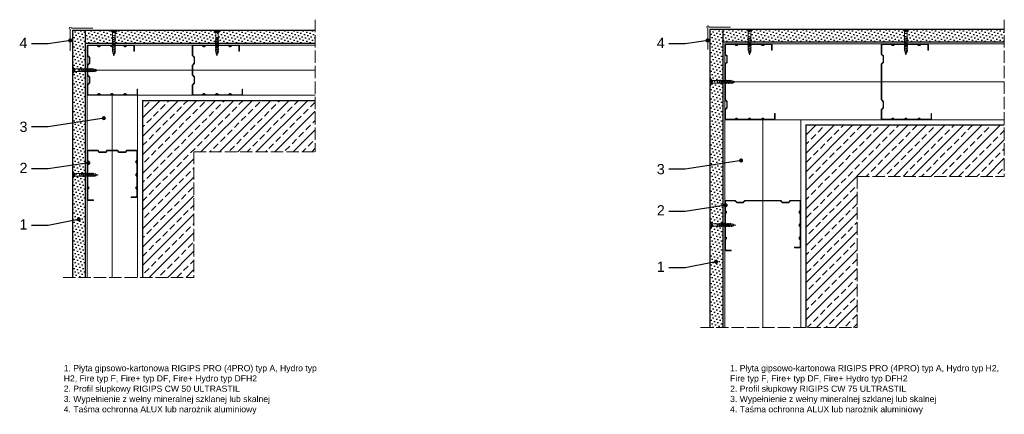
# Model space of a CAD drawing. Header units: millimetres. Extents: x 999 to 2591, y 735 to 2125.
# Tile 2 of 3: x 1012 to 1970, y 1741 to 2125. Entities that reach past the tile are written whole.
import ezdxf
from ezdxf import colors
from ezdxf.entities.mleader import LeaderData, LeaderLine
from ezdxf.math import Vec2, Vec3

# ---------------------------------------------------------------- set-up
doc = ezdxf.new("R2010")
doc.units = ezdxf.units.MM
doc.linetypes.add('ACAD_ISO02W100', pattern=[15, 12, -3])
for name, color, linetype, lineweight in [('_ISOVER WELNA', 7, 'BATTING', 9), ('_RIGIPS AKCESORIA', 7, 'Continuous', 18), ('_RIGIPS G-K', 7, 'Continuous', 25), ('_RIGIPS PROFIL', 7, 'Continuous', 18), ('OPISY', 7, 'Continuous', 9), ('PRZERYWANA', 7, 'ACAD_ISO02W100', 9)]:
    doc.layers.add(name, color=color, linetype=linetype, lineweight=lineweight)
doc.styles.get("Standard").update_dxf_attribs({"font": 'arial.ttf'})
doc.linetypes.add('BATTING', pattern='A,0.00254,-2.54,[134,ltypeshp.shx,S=2.54,R=0,X=-2.54,Y=0],-5.08,[134,ltypeshp.shx,S=2.54,R=180,X=2.54,Y=0],-2.54', length=10.16254)

# ---------------------------------------------------------------- blocks, each defined once
blk = doc.blocks.new('TN 25')
at = {"layer": '_RIGIPS AKCESORIA'}
for p, q in [((0, -0.84), (0, 7.16)), ((0, 7.16), (0.46, 7.16)), ((0.46, 4.78), (0, 4.78)), ((0, 3.5), (1.77, 3.5)), ((0, 2.83), (1.77, 2.83)), ((0.46, 1.64), (0, 1.64)), ((0.46, 7.16), (0.46, 4.78)), ((0.46, -0.84), (0.46, 1.64)), ((1.77, 3.5), (1.77, 4.2)), ((1.77, 2.83), (1.77, 2.18)), ((3.02, 4.46), (8.47, 4.46)), ((7.49, 2.01), (3.55, 2.01)), ((7.12, 4.46), (7.12, 3.18)), ((8.03, 2.01), (7.12, 4.46)), ((7.12, 3.18), (7.65, 1.53)), ((7.65, 1.53), (8.03, 2.01)), ((9.41, 2.01), (8.03, 2.01)), ((8.47, 4.46), (8.79, 5)), ((9.61, 1.51), (8.47, 4.46)), ((8.79, 5), (9.93, 2.01)), ((9, 4.46), (10.1, 4.46)), ((9.93, 2.01), (9.61, 1.51)), ((11.04, 2.01), (9.93, 2.01)), ((10.1, 4.46), (10.41, 5)), ((11.23, 1.51), (10.1, 4.46)), ((10.41, 5), (11.56, 2.01)), ((10.62, 4.46), (11.67, 4.46)), ((11.56, 2.01), (11.23, 1.51)), ((12.61, 2.01), (11.56, 2.01)), ((11.67, 4.46), (11.99, 5)), ((12.81, 1.51), (11.67, 4.46)), ((11.99, 5), (13.14, 2.01)), ((12.2, 4.46), (13.21, 4.46)), ((13.14, 2.01), (12.81, 1.51)), ((14.15, 2.01), (13.14, 2.01)), ((13.21, 4.46), (13.52, 5)), ((14.34, 1.51), (13.21, 4.46)), ((13.52, 5), (14.67, 2.01)), ((13.73, 4.46), (14.8, 4.46)), ((14.67, 2.01), (14.34, 1.51)), ((15.74, 2.01), (14.67, 2.01)), ((14.8, 4.46), (15.12, 5)), ((15.94, 1.51), (14.8, 4.46)), ((15.12, 5), (16.26, 2.01)), ((15.33, 4.46), (16.42, 4.46)), ((16.26, 2.01), (15.94, 1.51)), ((17.36, 2.01), (16.26, 2.01)), ((16.42, 4.46), (16.73, 5)), ((17.55, 1.51), (16.42, 4.46)), ((16.73, 5), (17.88, 2.01)), ((16.94, 4.46), (17.99, 4.46)), ((17.88, 2.01), (17.55, 1.51)), ((18.93, 2.01), (17.88, 2.01)), ((17.99, 4.46), (18.31, 5)), ((19.13, 1.51), (17.99, 4.46)), ((18.31, 5), (19.45, 2.01)), ((18.52, 4.46), (19.68, 4.46)), ((19.45, 2.01), (19.13, 1.51)), ((19.45, 2.01), (20.62, 2.01)), ((19.68, 4.46), (20, 5)), ((20.82, 1.51), (19.68, 4.46)), ((20, 5), (21.14, 2.01)), ((20.21, 4.46), (20.7, 4.46)), ((20.7, 4.46), (22.28, 3.98)), ((21.14, 2.01), (20.82, 1.51)), ((21.14, 2.01), (21.81, 2.12)), ((21.85, 1.83), (21.67, 3.28)), ((21.67, 3.28), (22.14, 2.4)), ((22.14, 2.4), (21.85, 1.83)), ((22.7, 2.36), (22.14, 2.4)), ((22.28, 3.98), (22.56, 4.37)), ((22.7, 2.36), (22.28, 3.98)), ((22.56, 4.37), (23.03, 2.71)), ((23.03, 2.71), (22.7, 2.36)), ((22.71, 3.85), (25, 3.24)), ((25, 3.24), (23.03, 2.71)), ((0, -0.84), (0.46, -0.84))]:
    blk.add_line(p, q, dxfattribs=at)
for centre, major_axis, ratio, start_param, end_param in [((3.09, 7.67), (0.17, 3.2), 0.826134, 1.773653, 3.180586), ((-0.04, 0.9), (0, 3.93), 0.848176, -0.720942, -0.151112), ((3.37, -1.57), (0.28, 3.57), 0.832181, 0.035984, 1.430787), ((-2.73, 15.91), (0, 14.76), 0.848176, 3.399396, 3.475072), ((0.59, 4.62), (0, 2.81), 0.848176, 3.475072, 3.862535), ((1.66, 3.18), (0, 0.895), 0.848176, -1.552777, -0.720942), ((1.66, 3.18), (0, 0.895), 0.848176, 3.862535, 4.730408)]:
    blk.add_ellipse(centre, major_axis=major_axis, ratio=ratio, start_param=start_param, end_param=end_param, dxfattribs=at)
blk = doc.blocks.new('CW 50 ULTRASTIL')
h = blk.add_hatch()
h.set_pattern_fill('ANSI31', color=256, scale=0.5, style=0)
h.paths.add_polyline_path([(28.56, 40.65, -0.198912), (28.71, 41), (30.21, 42.51, 0.198912), (30.36, 42.86), (30.36, 48.45, 0.198912), (30.21, 48.8), (28.71, 50.31, -0.198912), (28.56, 50.66), (28.56, 59.85, -0.198912), (28.71, 60.2), (30.21, 61.71, 0.198912), (30.36, 62.06), (30.36, 67.65, 0.198912), (30.21, 68), (28.71, 69.51, -0.198912), (28.56, 69.86), (28.56, 78.31, -0.414214), (29.36, 79.11), (37.68, 79.11, -0.198912), (38.04, 78.96), (38.74, 78.25, 0.198912), (39.1, 78.11), (39.68, 78.11, 0.198912), (40.04, 78.25), (40.74, 78.96, -0.198912), (41.1, 79.11), (50.38, 79.11, -0.198912), (50.74, 78.96), (51.44, 78.25, 0.198912), (51.8, 78.11), (52.38, 78.11, 0.198912), (52.74, 78.25), (53.44, 78.96, -0.198912), (53.8, 79.11), (63.08, 79.11, -0.198912), (63.44, 78.96), (64.14, 78.25, 0.198912), (64.5, 78.11), (65.08, 78.11, 0.198912), (65.44, 78.25), (66.14, 78.96, -0.198912), (66.5, 79.11), (75.66, 79.11, -0.414214), (76.46, 78.31), (76.46, 73.66), (77.01, 73.66), (77.01, 78.86, 0.414214), (76.21, 79.66), (66.5, 79.66, 0.198912), (66.14, 79.51), (65.44, 78.8, -0.198912), (65.08, 78.66), (64.5, 78.66, -0.198912), (64.14, 78.8), (63.44, 79.51, 0.198912), (63.08, 79.66), (53.8, 79.66, 0.198912), (53.44, 79.51), (52.74, 78.8, -0.198912), (52.38, 78.66), (51.8, 78.66, -0.198912), (51.44, 78.8), (50.74, 79.51, 0.198912), (50.38, 79.66), (41.1, 79.66, 0.198912), (40.74, 79.51), (40.04, 78.8, -0.198912), (39.68, 78.66), (39.1, 78.66, -0.198912), (38.74, 78.8), (38.04, 79.51, 0.198912), (37.68, 79.66), (28.81, 79.66, 0.414214), (28.01, 78.86), (28.01, 69.86, 0.198912), (28.16, 69.51), (29.66, 68, -0.198912), (29.81, 67.65), (29.81, 62.06, -0.198912), (29.66, 61.71), (28.16, 60.2, 0.198912), (28.01, 59.85), (28.01, 50.66, 0.198912), (28.16, 50.31), (29.66, 48.8, -0.198912), (29.81, 48.45), (29.81, 42.86, -0.198912), (29.66, 42.51), (28.16, 41, 0.198912), (28.01, 40.65), (28.01, 31.66, 0.414214), (28.81, 30.86), (37.68, 30.86, 0.198912), (38.04, 31), (38.74, 31.71, -0.198912), (39.1, 31.86), (39.68, 31.86, -0.198912), (40.04, 31.71), (40.74, 31, 0.198912), (41.1, 30.86), (50.38, 30.86, 0.198912), (50.74, 31), (51.44, 31.71, -0.198912), (51.8, 31.86), (52.38, 31.86, -0.198912), (52.74, 31.71), (53.44, 31, 0.198912), (53.8, 30.86), (63.08, 30.86, 0.198912), (63.44, 31), (64.14, 31.71, -0.198912), (64.5, 31.86), (65.08, 31.86, -0.198912), (65.44, 31.71), (66.14, 31, 0.198912), (66.5, 30.86), (73.21, 30.86, 0.414214), (74.01, 31.66), (74.01, 36.86), (73.46, 36.86), (73.46, 32.21, -0.414214), (72.66, 31.41), (66.5, 31.41, -0.198912), (66.14, 31.55), (65.44, 32.26, 0.198912), (65.08, 32.41), (64.5, 32.41, 0.198912), (64.14, 32.26), (63.44, 31.55, -0.198912), (63.08, 31.41), (53.8, 31.41, -0.198912), (53.44, 31.55), (52.74, 32.26, 0.198912), (52.38, 32.41), (51.8, 32.41, 0.198912), (51.44, 32.26), (50.74, 31.55, -0.198912), (50.38, 31.41), (41.1, 31.41, -0.198912), (40.74, 31.55), (40.04, 32.26, 0.198912), (39.68, 32.41), (39.1, 32.41, 0.198912), (38.74, 32.26), (38.04, 31.55, -0.198912), (37.68, 31.41), (29.36, 31.41, -0.414214), (28.56, 32.21)])
at = {"layer": '_RIGIPS PROFIL'}
for p, q in [((28.01, 78.86), (28.01, 69.86)), ((28.56, 78.31), (28.56, 69.86)), ((37.68, 79.66), (28.81, 79.66)), ((37.68, 79.11), (29.36, 79.11)), ((38.04, 79.51), (38.74, 78.8)), ((38.04, 78.96), (38.74, 78.25)), ((39.68, 78.66), (39.1, 78.66)), ((39.68, 78.11), (39.1, 78.11)), ((40.74, 79.51), (40.04, 78.8)), ((40.74, 78.96), (40.04, 78.25)), ((50.38, 79.66), (41.1, 79.66)), ((50.38, 79.11), (41.1, 79.11)), ((50.74, 79.51), (51.44, 78.8)), ((50.74, 78.96), (51.44, 78.25)), ((52.38, 78.66), (51.8, 78.66)), ((52.38, 78.11), (51.8, 78.11)), ((53.44, 79.51), (52.74, 78.8)), ((53.44, 78.96), (52.74, 78.25)), ((53.8, 79.66), (63.08, 79.66)), ((53.8, 79.11), (63.08, 79.11)), ((63.44, 79.51), (64.14, 78.8)), ((63.44, 78.96), (64.14, 78.25)), ((65.08, 78.66), (64.5, 78.66)), ((65.08, 78.11), (64.5, 78.11)), ((66.14, 79.51), (65.44, 78.8)), ((66.14, 78.96), (65.44, 78.25)), ((76.21, 79.66), (66.5, 79.66)), ((75.66, 79.11), (66.5, 79.11)), ((76.46, 73.66), (76.46, 78.31)), ((77.01, 73.66), (77.01, 78.86)), ((29.66, 68), (28.16, 69.51)), ((30.21, 68), (28.71, 69.51)), ((29.81, 67.65), (29.81, 62.06)), ((30.36, 67.65), (30.36, 62.06)), ((76.46, 73.66), (77.01, 73.66)), ((28.01, 59.85), (28.01, 50.66)), ((29.66, 61.71), (28.16, 60.2)), ((28.56, 59.85), (28.56, 50.66)), ((30.21, 61.71), (28.71, 60.2)), ((29.66, 48.8), (28.16, 50.31)), ((30.21, 48.8), (28.71, 50.31)), ((29.81, 42.86), (29.81, 48.45)), ((30.36, 42.86), (30.36, 48.45)), ((28.01, 31.66), (28.01, 40.65)), ((29.66, 42.51), (28.16, 41)), ((28.56, 32.21), (28.56, 40.65)), ((30.21, 42.51), (28.71, 41)), ((37.68, 30.86), (28.81, 30.86)), ((37.68, 31.41), (29.36, 31.41)), ((38.04, 31.55), (38.74, 32.26)), ((38.04, 31), (38.74, 31.71)), ((39.68, 32.41), (39.1, 32.41)), ((39.68, 31.86), (39.1, 31.86)), ((40.74, 31.55), (40.04, 32.26)), ((40.74, 31), (40.04, 31.71)), ((50.38, 31.41), (41.1, 31.41)), ((50.38, 30.86), (41.1, 30.86)), ((50.74, 31.55), (51.44, 32.26)), ((50.74, 31), (51.44, 31.71)), ((52.38, 32.41), (51.8, 32.41)), ((52.38, 31.86), (51.8, 31.86)), ((53.44, 31.55), (52.74, 32.26)), ((53.44, 31), (52.74, 31.71)), ((53.8, 31.41), (63.08, 31.41)), ((53.8, 30.86), (63.08, 30.86)), ((63.44, 31.55), (64.14, 32.26)), ((63.44, 31), (64.14, 31.71)), ((65.08, 32.41), (64.5, 32.41)), ((65.08, 31.86), (64.5, 31.86)), ((66.14, 31.55), (65.44, 32.26)), ((66.14, 31), (65.44, 31.71)), ((72.66, 31.41), (66.5, 31.41)), ((73.21, 30.86), (66.5, 30.86)), ((73.46, 36.86), (73.46, 32.21)), ((73.46, 36.86), (74.01, 36.86)), ((74.01, 36.86), (74.01, 31.66))]:
    blk.add_line(p, q, dxfattribs=at)
for centre, radius, start, end in [((28.81, 78.86), 0.8, 90, 180), ((29.36, 78.31), 0.8, 90, 180), ((37.68, 79.16), 0.5, 45, 90), ((37.68, 78.61), 0.5, 45, 90), ((39.1, 79.16), 0.5, 225, 270), ((39.1, 78.61), 0.5, 225, 270), ((39.68, 79.16), 0.5, 270, 315), ((39.68, 78.61), 0.5, 270, 315), ((41.1, 79.16), 0.5, 90, 135), ((41.1, 78.61), 0.5, 90, 135), ((50.38, 79.16), 0.5, 45, 90), ((50.38, 78.61), 0.5, 45, 90), ((51.8, 79.16), 0.5, 225, 270), ((51.8, 78.61), 0.5, 225, 270), ((52.38, 79.16), 0.5, 270, 315), ((52.38, 78.61), 0.5, 270, 315), ((53.8, 79.16), 0.5, 90, 135), ((53.8, 78.61), 0.5, 90, 135), ((63.08, 79.16), 0.5, 45, 90), ((63.08, 78.61), 0.5, 45, 90), ((64.5, 79.16), 0.5, 225, 270), ((64.5, 78.61), 0.5, 225, 270), ((65.08, 79.16), 0.5, 270, 315), ((65.08, 78.61), 0.5, 270, 315), ((66.5, 79.16), 0.5, 90, 135), ((66.5, 78.61), 0.5, 90, 135), ((75.66, 78.31), 0.8, 0, 90), ((76.21, 78.86), 0.8, 0, 90), ((28.51, 69.86), 0.5, 180, 225), ((29.06, 69.86), 0.5, 180, 225), ((29.31, 67.65), 0.5, 0, 45), ((29.86, 67.65), 0.5, 0, 45), ((28.51, 59.85), 0.5, 135, 180), ((29.06, 59.85), 0.5, 135, 180), ((29.31, 62.06), 0.5, 315, 0), ((29.86, 62.06), 0.5, 315, 0), ((28.51, 50.66), 0.5, 180, 225), ((29.06, 50.66), 0.5, 180, 225), ((29.31, 48.45), 0.5, 0, 45), ((29.86, 48.45), 0.5, 0, 45), ((28.51, 40.65), 0.5, 135, 180), ((29.06, 40.65), 0.5, 135, 180), ((29.31, 42.86), 0.5, 315, 0), ((29.86, 42.86), 0.5, 315, 0), ((28.81, 31.66), 0.8, 180, 270), ((29.36, 32.21), 0.8, 180, 270), ((37.68, 31.91), 0.5, 270, 315), ((37.68, 31.36), 0.5, 270, 315), ((39.1, 31.91), 0.5, 90, 135), ((39.1, 31.36), 0.5, 90, 135), ((39.68, 31.91), 0.5, 45, 90), ((39.68, 31.36), 0.5, 45, 90), ((41.1, 31.91), 0.5, 225, 270), ((41.1, 31.36), 0.5, 225, 270), ((50.38, 31.91), 0.5, 270, 315), ((50.38, 31.36), 0.5, 270, 315), ((51.8, 31.91), 0.5, 90, 135), ((51.8, 31.36), 0.5, 90, 135), ((52.38, 31.91), 0.5, 45, 90), ((52.38, 31.36), 0.5, 45, 90), ((53.8, 31.91), 0.5, 225, 270), ((53.8, 31.36), 0.5, 225, 270), ((63.08, 31.91), 0.5, 270, 315), ((63.08, 31.36), 0.5, 270, 315), ((64.5, 31.91), 0.5, 90, 135), ((64.5, 31.36), 0.5, 90, 135), ((65.08, 31.91), 0.5, 45, 90), ((65.08, 31.36), 0.5, 45, 90), ((66.5, 31.91), 0.5, 225, 270), ((66.5, 31.36), 0.5, 225, 270), ((72.66, 32.21), 0.8, 270, 0), ((73.21, 31.66), 0.8, 270, 0)]:
    blk.add_arc(centre, radius, start, end, dxfattribs=at)
blk = doc.blocks.new('CW 75 ULTRASTIL')
h = blk.add_hatch()
h.set_pattern_fill('ANSI31', color=256, scale=0.5, style=0)
h.paths.add_polyline_path([(106.07, 103.31, -0.414214), (106.87, 104.11), (115.19, 104.11, -0.198912), (115.55, 103.96), (116.25, 103.25, 0.198912), (116.61, 103.11), (117.19, 103.11, 0.198912), (117.55, 103.25), (118.25, 103.96, -0.198912), (118.61, 104.11), (127.89, 104.11, -0.198912), (128.25, 103.96), (128.95, 103.25, 0.198912), (129.31, 103.11), (129.89, 103.11, 0.198912), (130.25, 103.25), (130.95, 103.96, -0.198912), (131.31, 104.11), (140.59, 104.11, -0.198912), (140.95, 103.96), (141.65, 103.25, 0.198912), (142.01, 103.11), (142.59, 103.11, 0.198912), (142.95, 103.25), (143.65, 103.96, -0.198912), (144.01, 104.11), (153.17, 104.11, -0.414214), (153.97, 103.31), (153.97, 98.66), (154.52, 98.66), (154.52, 103.86, 0.414214), (153.72, 104.66), (144.01, 104.66, 0.198912), (143.65, 104.51), (142.95, 103.8, -0.198912), (142.59, 103.66), (142.01, 103.66, -0.198912), (141.65, 103.8), (140.95, 104.51, 0.198912), (140.59, 104.66), (131.31, 104.66, 0.198912), (130.95, 104.51), (130.25, 103.8, -0.198912), (129.89, 103.66), (129.31, 103.66, -0.198912), (128.95, 103.8), (128.25, 104.51, 0.198912), (127.89, 104.66), (118.61, 104.66, 0.198912), (118.25, 104.51), (117.55, 103.8, -0.198912), (117.19, 103.66), (116.61, 103.66, -0.198912), (116.25, 103.8), (115.55, 104.51, 0.198912), (115.19, 104.66), (106.32, 104.66, 0.414214), (105.52, 103.86), (105.52, 94.86, 0.198912), (105.67, 94.51), (107.17, 93, -0.198912), (107.32, 92.65), (107.32, 87.06, -0.198912), (107.17, 86.71), (105.67, 85.2, 0.198912), (105.52, 84.85), (105.52, 50.66, 0.198912), (105.67, 50.31), (107.17, 48.8, -0.198912), (107.32, 48.45), (107.32, 42.86, -0.198912), (107.17, 42.51), (105.67, 41, 0.198912), (105.52, 40.65), (105.52, 31.66, 0.414214), (106.32, 30.86), (115.19, 30.86, 0.198912), (115.55, 31), (116.25, 31.71, -0.198912), (116.61, 31.86), (117.19, 31.86, -0.198912), (117.55, 31.71), (118.25, 31, 0.198912), (118.61, 30.86), (127.89, 30.86, 0.198912), (128.25, 31), (128.95, 31.71, -0.198912), (129.31, 31.86), (129.89, 31.86, -0.198912), (130.25, 31.71), (130.95, 31, 0.198912), (131.31, 30.86), (140.59, 30.86, 0.198912), (140.95, 31), (141.65, 31.71, -0.198912), (142.01, 31.86), (142.59, 31.86, -0.198912), (142.95, 31.71), (143.65, 31, 0.198912), (144.01, 30.86), (150.72, 30.86, 0.414214), (151.52, 31.66), (151.52, 36.86), (150.97, 36.86), (150.97, 32.21, -0.414214), (150.17, 31.41), (144.01, 31.41, -0.198912), (143.65, 31.55), (142.95, 32.26, 0.198912), (142.59, 32.41), (142.01, 32.41, 0.198912), (141.65, 32.26), (140.95, 31.55, -0.198912), (140.59, 31.41), (131.31, 31.41, -0.198912), (130.95, 31.55), (130.25, 32.26, 0.198912), (129.89, 32.41), (129.31, 32.41, 0.198912), (128.95, 32.26), (128.25, 31.55, -0.198912), (127.89, 31.41), (118.61, 31.41, -0.198912), (118.25, 31.55), (117.55, 32.26, 0.198912), (117.19, 32.41), (116.61, 32.41, 0.198912), (116.25, 32.26), (115.55, 31.55, -0.198912), (115.19, 31.41), (106.87, 31.41, -0.414214), (106.07, 32.21), (106.07, 40.65, -0.198912), (106.22, 41), (107.72, 42.51, 0.198912), (107.87, 42.86), (107.87, 48.45, 0.198912), (107.72, 48.8), (106.22, 50.31, -0.198912), (106.07, 50.66), (106.07, 84.85, -0.198912), (106.22, 85.2), (107.72, 86.71, 0.198912), (107.87, 87.06), (107.87, 92.65, 0.198912), (107.72, 93), (106.22, 94.51, -0.198912), (106.07, 94.86)])
at = {"layer": '_RIGIPS PROFIL'}
for p, q in [((105.52, 103.86), (105.52, 94.86)), ((106.07, 103.31), (106.07, 94.86)), ((115.19, 104.66), (106.32, 104.66)), ((115.19, 104.11), (106.87, 104.11)), ((115.55, 104.51), (116.25, 103.8)), ((115.55, 103.96), (116.25, 103.25)), ((117.19, 103.66), (116.61, 103.66)), ((117.19, 103.11), (116.61, 103.11)), ((118.25, 104.51), (117.55, 103.8)), ((118.25, 103.96), (117.55, 103.25)), ((127.89, 104.66), (118.61, 104.66)), ((127.89, 104.11), (118.61, 104.11)), ((128.25, 104.51), (128.95, 103.8)), ((128.25, 103.96), (128.95, 103.25)), ((129.89, 103.66), (129.31, 103.66)), ((129.89, 103.11), (129.31, 103.11)), ((130.95, 104.51), (130.25, 103.8)), ((130.95, 103.96), (130.25, 103.25)), ((131.31, 104.66), (140.59, 104.66)), ((131.31, 104.11), (140.59, 104.11)), ((140.95, 104.51), (141.65, 103.8)), ((140.95, 103.96), (141.65, 103.25)), ((142.59, 103.66), (142.01, 103.66)), ((142.59, 103.11), (142.01, 103.11)), ((143.65, 104.51), (142.95, 103.8)), ((143.65, 103.96), (142.95, 103.25)), ((153.72, 104.66), (144.01, 104.66)), ((153.17, 104.11), (144.01, 104.11)), ((153.97, 98.66), (153.97, 103.31)), ((153.97, 98.66), (154.52, 98.66)), ((154.52, 98.66), (154.52, 103.86)), ((107.17, 93), (105.67, 94.51)), ((107.17, 86.71), (105.67, 85.2)), ((107.72, 93), (106.22, 94.51)), ((107.72, 86.71), (106.22, 85.2)), ((107.32, 92.65), (107.32, 87.06)), ((107.87, 92.65), (107.87, 87.06)), ((105.52, 84.85), (105.52, 50.66)), ((106.07, 84.85), (106.07, 50.66)), ((107.17, 48.8), (105.67, 50.31)), ((107.72, 48.8), (106.22, 50.31)), ((107.32, 42.86), (107.32, 48.45)), ((107.87, 42.86), (107.87, 48.45)), ((105.52, 31.66), (105.52, 40.65)), ((107.17, 42.51), (105.67, 41)), ((106.07, 32.21), (106.07, 40.65)), ((107.72, 42.51), (106.22, 41)), ((115.19, 30.86), (106.32, 30.86)), ((115.19, 31.41), (106.87, 31.41)), ((115.55, 31.55), (116.25, 32.26)), ((115.55, 31), (116.25, 31.71)), ((117.19, 32.41), (116.61, 32.41)), ((117.19, 31.86), (116.61, 31.86)), ((118.25, 31.55), (117.55, 32.26)), ((118.25, 31), (117.55, 31.71)), ((127.89, 31.41), (118.61, 31.41)), ((127.89, 30.86), (118.61, 30.86)), ((128.25, 31.55), (128.95, 32.26)), ((128.25, 31), (128.95, 31.71)), ((129.89, 32.41), (129.31, 32.41)), ((129.89, 31.86), (129.31, 31.86)), ((130.95, 31.55), (130.25, 32.26)), ((130.95, 31), (130.25, 31.71)), ((131.31, 31.41), (140.59, 31.41)), ((131.31, 30.86), (140.59, 30.86)), ((140.95, 31.55), (141.65, 32.26)), ((140.95, 31), (141.65, 31.71)), ((142.59, 32.41), (142.01, 32.41)), ((142.59, 31.86), (142.01, 31.86)), ((143.65, 31.55), (142.95, 32.26)), ((143.65, 31), (142.95, 31.71)), ((150.17, 31.41), (144.01, 31.41)), ((150.72, 30.86), (144.01, 30.86)), ((150.97, 36.86), (150.97, 32.21)), ((150.97, 36.86), (151.52, 36.86)), ((151.52, 36.86), (151.52, 31.66))]:
    blk.add_line(p, q, dxfattribs=at)
for centre, radius, start, end in [((106.32, 103.86), 0.8, 90, 180), ((106.87, 103.31), 0.8, 90, 180), ((115.19, 104.16), 0.5, 45, 90), ((115.19, 103.61), 0.5, 45, 90), ((116.61, 104.16), 0.5, 225, 270), ((116.61, 103.61), 0.5, 225, 270), ((117.19, 104.16), 0.5, 270, 315), ((117.19, 103.61), 0.5, 270, 315), ((118.61, 104.16), 0.5, 90, 135), ((118.61, 103.61), 0.5, 90, 135), ((127.89, 104.16), 0.5, 45, 90), ((127.89, 103.61), 0.5, 45, 90), ((129.31, 104.16), 0.5, 225, 270), ((129.31, 103.61), 0.5, 225, 270), ((129.89, 104.16), 0.5, 270, 315), ((129.89, 103.61), 0.5, 270, 315), ((131.31, 104.16), 0.5, 90, 135), ((131.31, 103.61), 0.5, 90, 135), ((140.59, 104.16), 0.5, 45, 90), ((140.59, 103.61), 0.5, 45, 90), ((142.01, 104.16), 0.5, 225, 270), ((142.01, 103.61), 0.5, 225, 270), ((142.59, 104.16), 0.5, 270, 315), ((142.59, 103.61), 0.5, 270, 315), ((144.01, 104.16), 0.5, 90, 135), ((144.01, 103.61), 0.5, 90, 135), ((153.17, 103.31), 0.8, 0, 90), ((153.72, 103.86), 0.8, 0, 90), ((106.02, 94.86), 0.5, 180, 225), ((106.57, 94.86), 0.5, 180, 225), ((106.82, 92.65), 0.5, 0, 45), ((106.82, 87.06), 0.5, 315, 0), ((107.37, 92.65), 0.5, 0, 45), ((107.37, 87.06), 0.5, 315, 0), ((106.02, 84.85), 0.5, 135, 180), ((106.57, 84.85), 0.5, 135, 180), ((106.02, 50.66), 0.5, 180, 225), ((106.57, 50.66), 0.5, 180, 225), ((106.82, 48.45), 0.5, 0, 45), ((107.37, 48.45), 0.5, 0, 45), ((106.02, 40.65), 0.5, 135, 180), ((106.57, 40.65), 0.5, 135, 180), ((106.82, 42.86), 0.5, 315, 0), ((107.37, 42.86), 0.5, 315, 0), ((106.32, 31.66), 0.8, 180, 270), ((106.87, 32.21), 0.8, 180, 270), ((115.19, 31.91), 0.5, 270, 315), ((115.19, 31.36), 0.5, 270, 315), ((116.61, 31.91), 0.5, 90, 135), ((116.61, 31.36), 0.5, 90, 135), ((117.19, 31.91), 0.5, 45, 90), ((117.19, 31.36), 0.5, 45, 90), ((118.61, 31.91), 0.5, 225, 270), ((118.61, 31.36), 0.5, 225, 270), ((127.89, 31.91), 0.5, 270, 315), ((127.89, 31.36), 0.5, 270, 315), ((129.31, 31.91), 0.5, 90, 135), ((129.31, 31.36), 0.5, 90, 135), ((129.89, 31.91), 0.5, 45, 90), ((129.89, 31.36), 0.5, 45, 90), ((131.31, 31.91), 0.5, 225, 270), ((131.31, 31.36), 0.5, 225, 270), ((140.59, 31.91), 0.5, 270, 315), ((140.59, 31.36), 0.5, 270, 315), ((142.01, 31.91), 0.5, 90, 135), ((142.01, 31.36), 0.5, 90, 135), ((142.59, 31.91), 0.5, 45, 90), ((142.59, 31.36), 0.5, 45, 90), ((144.01, 31.91), 0.5, 225, 270), ((144.01, 31.36), 0.5, 225, 270), ((150.17, 32.21), 0.8, 270, 0), ((150.72, 31.66), 0.8, 270, 0)]:
    blk.add_arc(centre, radius, start, end, dxfattribs=at)
blk = doc.blocks.new('naroznik')
at = {"layer": '_RIGIPS AKCESORIA'}
for p, q in [((429.5, 69.65), (429.5, 90.65)), ((430.5, 91.65), (451.5, 91.65))]:
    blk.add_line(p, q, dxfattribs=at)
blk.add_arc((429.5, 91.65), 1, 0, 270, dxfattribs=at)
blk = doc.blocks.new('_Dot')
at = {"color": 0, "linetype": 'ByBlock', "lineweight": -2}
blk.add_line((-0.5, 0), (-1, 0), dxfattribs=at)
at = {"color": 0, "linetype": 'ByBlock', "const_width": 0.5}
blk.add_lwpolyline([(-0.25, 0, 1), (0.25, 0, 1)], format="xyb", close=True, dxfattribs=at)

msp = doc.modelspace()

# ---------------------------------------------------------------- hatches: boundary and pattern name
at = {"layer": '_RIGIPS AKCESORIA'}
h = msp.add_hatch(dxfattribs=at)
h.set_pattern_fill('ANSI33', color=256, scale=2, style=0)
h.set_pattern_definition([(45, (-352.813, 473.424), (-8.980256, 8.980256), []), (45, (-343.833, 473.424), (-8.980256, 8.980256), [6.35, -3.175])])
h.paths.add_polyline_path([(1299.77, 2046.75), (1131.57, 2046.75), (1131.57, 1874.55), (1181.57, 1874.55), (1181.57, 1996.75), (1299.77, 1996.75)])
h = msp.add_hatch(dxfattribs=at)
h.set_pattern_fill('ANSI33', color=256, scale=2, style=0)
h.set_pattern_definition([(45, (-139.359, 473.424), (-8.980256, 8.980256), []), (45, (-130.379, 473.424), (-8.980256, 8.980256), [6.35, -3.175])])
h.paths.add_polyline_path([(1970.48, 2022.85), (1777.28, 2022.85), (1777.28, 1825.65), (1827.28, 1825.65), (1827.28, 1972.85), (1970.48, 1972.85)])
at = {"layer": '_RIGIPS G-K'}
h = msp.add_hatch(dxfattribs=at)
h.set_pattern_fill('DOTS', color=256, scale=2, angle=45, style=0)
h.set_pattern_definition([(45, (-563.9307, 959.4654), (-1.122532, 3.367596), [0, -3.175])])
h.paths.add_polyline_path([(1075.77, 2115.05), (1063.27, 2115.05), (1063.27, 1874.55), (1075.77, 1874.55)])
h = msp.add_hatch(dxfattribs=at)
h.set_pattern_fill('DOTS', color=256, scale=2, angle=45, style=0)
h.set_pattern_definition([(45, (-563.0307, 959.2654), (-1.122532, 3.367596), [0, -3.175])])
h.paths.add_polyline_path([(1299.77, 2115.05), (1075.77, 2115.05), (1075.77, 2102.55), (1299.77, 2102.55)])
h = msp.add_hatch(dxfattribs=at)
h.set_pattern_fill('DOTS', color=256, scale=2, angle=45, style=0)
h.set_pattern_definition([(45, (-140.259, 959.4654), (-1.122532, 3.367596), [0, -3.175])])
h.paths.add_polyline_path([(1696.48, 2116.15), (1683.98, 2116.15), (1683.98, 1825.65), (1696.48, 1825.65)])
h = msp.add_hatch(dxfattribs=at)
h.set_pattern_fill('DOTS', color=256, scale=2, angle=45, style=0)
h.set_pattern_definition([(45, (-139.359, 960.3654), (-1.122532, 3.367596), [0, -3.175])])
h.paths.add_polyline_path([(1970.48, 2116.15), (1696.48, 2116.15), (1696.48, 2103.65), (1970.48, 2103.65)])

# ---------------------------------------------------------------- linework, layer by layer
for p, q in [((1131.57, 2046.75), (1131.57, 1874.55)), ((1131.57, 2046.75), (1299.77, 2046.75)), ((1777.28, 2022.85), (1777.28, 1825.65)), ((1777.28, 2022.85), (1970.48, 2022.85))]:
    msp.add_line(p, q)
at = {"layer": '_ISOVER WELNA', "ltscale": 2.4}
for p, q in [((1299.77, 2076.15), (1078.32, 2076.15)), ((1102.17, 2051.75), (1102.17, 1874.55))]:
    msp.add_line(p, q, dxfattribs=at)
at = {"layer": '_ISOVER WELNA', "ltscale": 3.6}
for p, q in [((1970.48, 2064.75), (1699.03, 2064.75)), ((1735.38, 2027.85), (1735.38, 1825.65))]:
    msp.add_line(p, q, dxfattribs=at)
at = {"layer": '_RIGIPS G-K'}
for p, q in [((1063.27, 2115.05), (1063.27, 1874.55)), ((1063.27, 2115.05), (1299.77, 2115.05)), ((1075.77, 2115.05), (1075.77, 1874.55)), ((1683.98, 2116.15), (1683.98, 1825.65)), ((1683.98, 2116.15), (1970.48, 2116.15)), ((1696.48, 2116.15), (1696.48, 1825.65)), ((1075.77, 2102.55), (1299.77, 2102.55)), ((1696.48, 2103.65), (1970.48, 2103.65))]:
    msp.add_line(p, q, dxfattribs=at)
at = {"layer": '_RIGIPS PROFIL'}
for p, q in [((1077.77, 2099.75), (1077.77, 1874.55)), ((1078.57, 2100.55), (1299.77, 2100.55)), ((1698.48, 2101.65), (1970.48, 2101.65)), ((1698.48, 2101.65), (1698.48, 1825.65)), ((1078.57, 2051.75), (1299.77, 2051.75)), ((1126.57, 2051.75), (1126.57, 1874.55)), ((1698.48, 2027.85), (1970.48, 2027.85)), ((1772.28, 2027.85), (1772.28, 1825.65))]:
    msp.add_line(p, q, dxfattribs=at)
at = {"layer": 'PRZERYWANA'}
for p, q in [((1299.77, 2125.25), (1299.77, 1996.75)), ((1970.48, 2125.25), (1970.48, 1972.85)), ((1181.57, 1996.75), (1299.77, 1996.75)), ((1181.57, 1996.75), (1181.57, 1874.55)), ((1827.28, 1972.85), (1970.48, 1972.85)), ((1827.28, 1972.85), (1827.28, 1825.65)), ((1054.17, 1874.55), (1181.57, 1874.55)), ((1674.88, 1825.65), (1827.28, 1825.65))]:
    msp.add_line(p, q, dxfattribs=at)

# ---------------------------------------------------------------- block references
at = {"layer": '_RIGIPS AKCESORIA'}
for name, p in [('naroznik', (1252.48, 2026.49)), ('naroznik', (631.77, 2025.39)), ('TN 25', (1063.27, 2072.91)), ('TN 25', (1683.98, 2061.51)), ('TN 25', (1063.27, 1971.1)), ('TN 25', (1683.98, 1922.2))]:
    msp.add_blockref(name, p, dxfattribs=at)
at = {"layer": '_RIGIPS AKCESORIA', "xscale": -1, "rotation": 90}
for p in [(1106.89, 2115.05), (1207.29, 2115.05), (1725.72, 2116.15), (1877.92, 2116.15)]:
    msp.add_blockref('TN 25', p, dxfattribs=at)
at = {"layer": '_RIGIPS PROFIL', "xscale": -1}
for name, p, rotation in [('CW 50 ULTRASTIL', (1049.76, 2131.41), 180), ('CW 50 ULTRASTIL', (1151.96, 2131.41), 180), ('CW 75 ULTRASTIL', (1592.96, 2132.51), 180), ('CW 75 ULTRASTIL', (1745.16, 2132.51), 180), ('CW 50 ULTRASTIL', (1157.42, 2026.36), 90), ('CW 75 ULTRASTIL', (1803.14, 2054.97), 90)]:
    msp.add_blockref(name, p, dxfattribs=dict(at, rotation=rotation))

# ---------------------------------------------------------------- texts
at = {"char_height": 6, "attachment_point": 1}
for s, insert, width in [('1. Płyta gipsowo-kartonowa RIGIPS PRO (4PRO) typ A, Hydro typ H2, Fire typ F, Fire+ typ DF, Fire+ Hydro typ DFH2\\P2. Profil słupkowy RIGIPS CW 50 ULTRASTIL\\P3. Wypełnienie z wełny mineralnej szklanej lub skalnej\\P4. Taśma ochronna ALUX lub narożnik aluminiowy', (1054.87, 1789.24), 260.9577), ('1. Płyta gipsowo-kartonowa RIGIPS PRO (4PRO) typ A, Hydro typ H2, Fire typ F, Fire+ typ DF, Fire+ Hydro typ DFH2\\P2. Profil słupkowy RIGIPS CW 75 ULTRASTIL\\P3. Wypełnienie z wełny mineralnej szklanej lub skalnej\\P4. Taśma ochronna ALUX lub narożnik aluminiowy', (1703.57, 1789.24), 266.1607)]:
    msp.add_mtext(s, dxfattribs=dict(at, insert=insert, width=width))

# ---------------------------------------------------------------- leaders
at = {"layer": 'OPISY'}
ml = msp.add_multileader_mtext('Standard', dxfattribs=at)
ml.set_content('4', color=256)
ml.set_leader_properties()
ml.set_arrow_properties(name='DOT')
ml.build(insert=Vec2(0, 0))
ctx = ml.context
ctx.base_point, ctx.char_height, ctx.landing_gap_size, ctx.plane_origin = Vec3(1008.65, 2101.73), 10, 4, Vec3(1216.16, 2245.39)
ctx.text_align_type = 2
notes = []
notes.append((ctx, [(0, (1, 1, 0), (1039.57, 2101.73), (-1, 0), 16, [(0, [(1061.27, 2105.04)], 0, [])])]))
ctx.mtext.insert, ctx.mtext.alignment, ctx.mtext.flow_direction = Vec3(1019.57, 2107.73), 3, 5
ml = msp.add_multileader_mtext('Standard', dxfattribs=at)
ml.set_content('4', color=256)
ml.set_leader_properties()
ml.set_arrow_properties(name='DOT')
ml.build(insert=Vec2(0, 0))
ctx = ml.context
ctx.base_point, ctx.char_height, ctx.landing_gap_size, ctx.plane_origin = Vec3(1629.04, 2101.73), 10, 4, Vec3(1836.54, 2245.39)
ctx.text_align_type = 2
notes.append((ctx, [(0, (1, 1, 0), (1659.95, 2101.73), (-1, 0), 16, [(0, [(1681.65, 2105.04)], 0, [])])]))
ctx.mtext.insert, ctx.mtext.alignment, ctx.mtext.flow_direction = Vec3(1639.95, 2107.73), 3, 5
ml = msp.add_multileader_mtext('Standard', dxfattribs=at)
ml.set_content('3', color=256)
ml.set_leader_properties()
ml.set_arrow_properties(name='DOT')
ml.build(insert=Vec2(0, 0))
ctx = ml.context
ctx.base_point, ctx.char_height, ctx.landing_gap_size, ctx.plane_origin = Vec3(1009.02, 2020.95), 10, 4, Vec3(1216.16, 2164.61)
ctx.text_align_type = 2
notes.append((ctx, [(0, (1, 1, 0), (1039.57, 2020.95), (-1, 0), 16, [(0, [(1093.87, 2029.49)], 0, [])])]))
ctx.mtext.insert, ctx.mtext.alignment, ctx.mtext.flow_direction = Vec3(1019.57, 2026.04), 3, 5
ml = msp.add_multileader_mtext('Standard', dxfattribs=at)
ml.set_content('2', color=256)
ml.set_leader_properties()
ml.set_arrow_properties(name='DOT')
ml.build(insert=Vec2(0, 0))
ctx = ml.context
ctx.base_point, ctx.char_height, ctx.landing_gap_size, ctx.plane_origin = Vec3(1008.94, 1979.99), 10, 4, Vec3(1216.16, 2123.64)
ctx.text_align_type = 2
notes.append((ctx, [(0, (1, 1, 0), (1039.57, 1979.99), (-1, 0), 16, [(0, [(1078.77, 1985.96)], 0, [])])]))
ctx.mtext.insert, ctx.mtext.alignment, ctx.mtext.flow_direction = Vec3(1019.57, 1985.99), 3, 5
ml = msp.add_multileader_mtext('Standard', dxfattribs=at)
ml.set_content('3', color=256)
ml.set_leader_properties()
ml.set_arrow_properties(name='DOT')
ml.build(insert=Vec2(0, 0))
ctx = ml.context
ctx.base_point, ctx.char_height, ctx.landing_gap_size, ctx.plane_origin = Vec3(1629.4, 1979.74), 10, 4, Vec3(1836.54, 2123.4)
ctx.text_align_type = 2
notes.append((ctx, [(0, (1, 1, 0), (1659.95, 1979.74), (-1, 0), 16, [(0, [(1714.26, 1988.29)], 0, [])])]))
ctx.mtext.insert, ctx.mtext.alignment, ctx.mtext.flow_direction = Vec3(1639.95, 1984.83), 3, 5
ml = msp.add_multileader_mtext('Standard', dxfattribs=at)
ml.set_content('2', color=256)
ml.set_leader_properties()
ml.set_arrow_properties(name='DOT')
ml.build(insert=Vec2(0, 0))
ctx = ml.context
ctx.base_point, ctx.char_height, ctx.landing_gap_size, ctx.plane_origin = Vec3(1629.33, 1938.78), 10, 4, Vec3(1836.54, 2082.44)
ctx.text_align_type = 2
notes.append((ctx, [(0, (1, 1, 0), (1659.95, 1938.78), (-1, 0), 16, [(0, [(1699.15, 1944.75)], 0, [])])]))
ctx.mtext.insert, ctx.mtext.alignment, ctx.mtext.flow_direction = Vec3(1639.95, 1944.78), 3, 5
ml = msp.add_multileader_mtext('Standard', dxfattribs=at)
ml.set_content('1', color=256)
ml.set_leader_properties()
ml.set_arrow_properties(name='DOT')
ml.build(insert=Vec2(0, 0))
ctx = ml.context
ctx.base_point, ctx.char_height, ctx.landing_gap_size, ctx.plane_origin = Vec3(1011.88, 1925.05), 10, 4, Vec3(1216.16, 2068.71)
ctx.text_align_type = 2
notes.append((ctx, [(0, (1, 1, 0), (1039.57, 1925.05), (-1, 0), 16, [(0, [(1069.49, 1931.02)], 0, [])])]))
ctx.mtext.insert, ctx.mtext.alignment, ctx.mtext.flow_direction = Vec3(1019.57, 1931.05), 3, 5
ml = msp.add_multileader_mtext('Standard', dxfattribs=at)
ml.set_content('1', color=256)
ml.set_leader_properties()
ml.set_arrow_properties(name='DOT')
ml.build(insert=Vec2(0, 0))
ctx = ml.context
ctx.base_point, ctx.char_height, ctx.landing_gap_size, ctx.plane_origin = Vec3(1632.27, 1883.85), 10, 4, Vec3(1836.54, 2027.5)
ctx.text_align_type = 2
notes.append((ctx, [(0, (1, 1, 0), (1659.95, 1883.85), (-1, 0), 16, [(0, [(1689.87, 1889.82)], 0, [])])]))
ctx.mtext.insert, ctx.mtext.alignment, ctx.mtext.flow_direction = Vec3(1639.95, 1889.85), 3, 5
for ctx, leaders in notes:
    for number, flags, end, landing, length, lines in leaders:
        leader = LeaderData()
        leader.index, (leader.has_last_leader_line, leader.has_dogleg_vector, leader.attachment_direction) = number, flags
        leader.last_leader_point, leader.dogleg_vector, leader.dogleg_length = Vec3(end), Vec3(landing), length
        for number, points, colour, breaks in lines:
            line = LeaderLine()
            line.index, line.vertices, line.color, line.breaks = number, Vec3.list(points), colors.encode_raw_color(colour), breaks
            leader.lines.append(line)
        ctx.leaders.append(leader)

doc.saveas('drawing.dxf')
